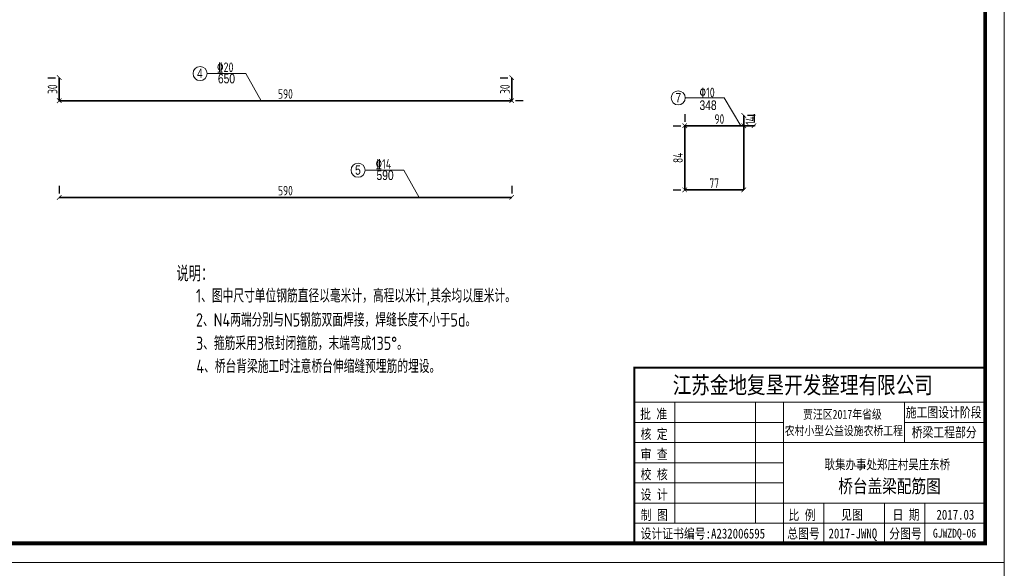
# Model space of a CAD drawing. Header units: inches. Extents: x 112594 to 193184, y 44995 to 116598.
# Tile 134 of 153: x 188495 to 191063, y 94322 to 95752. Entities that reach past the tile are written whole.
import ezdxf

# ---------------------------------------------------------------- set-up
doc = ezdxf.new("R2010")
doc.units = ezdxf.units.IN
doc.header["$MEASUREMENT"] = 0
doc.layers.get('0').update_dxf_attribs({"lineweight": 15})
for name, color, linetype, lineweight in [('0指引线', 4, 'Continuous', 18), ('0文字', 6, 'Continuous', 18), ('0钢筋', 3, 'Continuous', 35), ('BM1', 7, 'Continuous', 15)]:
    doc.layers.add(name, color=color, linetype=linetype, lineweight=lineweight)
for name, color, linetype in [('1', 7, 'Continuous'), ('TK', 7, 'Continuous'), ('配筋2', 2, 'Continuous')]:
    doc.layers.add(name, color=color, linetype=linetype)
doc.styles.add('hz-e', font='hztxt_e.shx', dxfattribs={"width": 0.75, "bigfont": 'hztxt.shx'})
doc.styles.add('HZTXT', font='tssdeng.shx', dxfattribs={"width": 0.75, "bigfont": 'hztxt.shx'})
doc.styles.add('TSSD_Dimension', font='Tssdeng.shx', dxfattribs={"width": 0.7, "bigfont": 'hztxt.shx'})
doc.styles.add('图框', font='SIMFANG.TTF', dxfattribs={"width": 0.8, "height": 4})
doc.dimstyles.new('3', dxfattribs={"dimtxt": 25, "dimasz": 12, "dimexe": 10, "dimexo": 30, "dimgap": 5, "dimtad": 1, "dimdec": 0, "dimzin": 0, "dimdsep": 46, "dimtxsty": 'HZTXT', "dimblk": 'ARCHTICK', "dimcen": 0, "dimclrt": 7, "dimazin": 2, "dimtfac": 1, "dimtdec": 0, "dimtix": 1, "dimtmove": 2, "dimatfit": 3, "dimfxl": 250, "dimtolj": 1, "dimtzin": 0, "dimarcsym": 0})

# ---------------------------------------------------------------- blocks, each defined once
blk = doc.blocks.new('_ArchTick')
at = {"color": 0, "linetype": 'ByBlock', "const_width": 0.15}
blk.add_lwpolyline([(-0.5, -0.5), (0.5, 0.5)], dxfattribs=at)
blk = doc.blocks.new('*D2025')
at = {"color": 0, "lineweight": -2}
for p, q in [((190382.9, 95502.6), (190382.9, 95475.6)), ((190412.9, 95502.6), (190392.9, 95502.6)), ((190412.9, 95475.6), (190392.9, 95475.6))]:
    blk.add_line(p, q, dxfattribs=at)
at = {"color": 0, "lineweight": -2, "xscale": 12, "yscale": 12, "zscale": 12}
for p, rotation in [((190382.9, 95502.6), 90), ((190382.9, 95475.6), 270)]:
    blk.add_blockref('_ArchTick', p, dxfattribs=dict(at, rotation=rotation))
at = {"color": 7, "insert": (190400.4, 95489.1), "char_height": 25, "attachment_point": 5, "rotation": 90, "style": 'HZTXT'}
blk.add_mtext('\\A1;14', dxfattribs=at)
blk = doc.blocks.new('*D2026')
at = {"color": 0, "lineweight": -2}
for p, q in [((190229.1, 95338.4), (190229.1, 95318.4)), ((190382.9, 95338.4), (190382.9, 95318.4)), ((190229.1, 95308.4), (190382.9, 95308.4))]:
    blk.add_line(p, q, dxfattribs=at)
at = {"color": 0, "lineweight": -2, "xscale": 12, "yscale": 12, "zscale": 12, "rotation": 180}
blk.add_blockref('_ArchTick', (190229.1, 95308.4), dxfattribs=at)
at = {"color": 0, "lineweight": -2, "xscale": 12, "yscale": 12, "zscale": 12}
blk.add_blockref('_ArchTick', (190382.9, 95308.4), dxfattribs=at)
at = {"color": 7, "insert": (190306, 95325.9), "char_height": 25, "attachment_point": 5, "style": 'HZTXT'}
blk.add_mtext('\\A1;77', dxfattribs=at)
blk = doc.blocks.new('*D2027')
at = {"color": 0, "lineweight": -2}
for p, q in [((190229.1, 95505.6), (190229.1, 95485.6)), ((190409.9, 95505.6), (190409.9, 95485.6)), ((190229.1, 95475.6), (190409.9, 95475.6))]:
    blk.add_line(p, q, dxfattribs=at)
at = {"color": 0, "lineweight": -2, "xscale": 12, "yscale": 12, "zscale": 12, "rotation": 180}
blk.add_blockref('_ArchTick', (190229.1, 95475.6), dxfattribs=at)
at = {"color": 0, "lineweight": -2, "xscale": 12, "yscale": 12, "zscale": 12}
blk.add_blockref('_ArchTick', (190409.9, 95475.6), dxfattribs=at)
at = {"color": 7, "insert": (190319.5, 95493.1), "char_height": 25, "attachment_point": 5, "style": 'HZTXT'}
blk.add_mtext('\\A1;90', dxfattribs=at)
blk = doc.blocks.new('*D2028')
at = {"color": 0, "lineweight": -2}
for p, q in [((190199.1, 95475.6), (190219.1, 95475.6)), ((190229.1, 95475.6), (190229.1, 95308.4)), ((190199.1, 95308.4), (190219.1, 95308.4))]:
    blk.add_line(p, q, dxfattribs=at)
at = {"color": 0, "lineweight": -2, "xscale": 12, "yscale": 12, "zscale": 12}
for p, rotation in [((190229.1, 95475.6), 90), ((190229.1, 95308.4), 270)]:
    blk.add_blockref('_ArchTick', p, dxfattribs=dict(at, rotation=rotation))
at = {"color": 7, "insert": (190211.6, 95392), "char_height": 25, "attachment_point": 5, "rotation": 90, "style": 'HZTXT'}
blk.add_mtext('\\A1;84', dxfattribs=at)
blk = doc.blocks.new('*D1999')
at = {"color": 0, "lineweight": -2}
for p, q in [((188567.8, 95601), (188587.8, 95601)), ((188597.8, 95541), (188597.8, 95601)), ((188627.8, 95541), (188607.8, 95541))]:
    blk.add_line(p, q, dxfattribs=at)
at = {"color": 0, "lineweight": -2, "xscale": 12, "yscale": 12, "zscale": 12}
for p, rotation in [((188597.8, 95601), 90), ((188597.8, 95541), 270)]:
    blk.add_blockref('_ArchTick', p, dxfattribs=dict(at, rotation=rotation))
at = {"color": 7, "insert": (188580.3, 95571), "char_height": 25, "attachment_point": 5, "rotation": 90, "style": 'HZTXT'}
blk.add_mtext('\\A1;30', dxfattribs=at)
blk = doc.blocks.new('*D2000')
at = {"color": 0, "lineweight": -2}
for p, q in [((188597.8, 95571), (188597.8, 95551)), ((189777.8, 95571), (189777.8, 95551)), ((188597.8, 95541), (189777.8, 95541))]:
    blk.add_line(p, q, dxfattribs=at)
at = {"color": 0, "lineweight": -2, "xscale": 12, "yscale": 12, "zscale": 12, "rotation": 180}
blk.add_blockref('_ArchTick', (188597.8, 95541), dxfattribs=at)
at = {"color": 0, "lineweight": -2, "xscale": 12, "yscale": 12, "zscale": 12}
blk.add_blockref('_ArchTick', (189777.8, 95541), dxfattribs=at)
at = {"color": 7, "insert": (189187.8, 95558.5), "char_height": 25, "attachment_point": 5, "style": 'HZTXT'}
blk.add_mtext('\\A1;590', dxfattribs=at)
blk = doc.blocks.new('*D2001')
at = {"color": 0, "lineweight": -2}
for p, q in [((189747.8, 95601), (189767.8, 95601)), ((189777.8, 95541), (189777.8, 95601)), ((189807.8, 95541), (189787.8, 95541))]:
    blk.add_line(p, q, dxfattribs=at)
at = {"color": 0, "lineweight": -2, "xscale": 12, "yscale": 12, "zscale": 12}
for p, rotation in [((189777.8, 95601), 90), ((189777.8, 95541), 270)]:
    blk.add_blockref('_ArchTick', p, dxfattribs=dict(at, rotation=rotation))
at = {"color": 7, "insert": (189760.3, 95571), "char_height": 25, "attachment_point": 5, "rotation": 90, "style": 'HZTXT'}
blk.add_mtext('\\A1;30', dxfattribs=at)
blk = doc.blocks.new('*D2002')
at = {"color": 0, "lineweight": -2}
for p, q in [((188597.8, 95318.9), (188597.8, 95298.9)), ((189777.8, 95318.9), (189777.8, 95298.9)), ((188597.8, 95288.9), (189777.8, 95288.9))]:
    blk.add_line(p, q, dxfattribs=at)
at = {"color": 0, "lineweight": -2, "xscale": 12, "yscale": 12, "zscale": 12, "rotation": 180}
blk.add_blockref('_ArchTick', (188597.8, 95288.9), dxfattribs=at)
at = {"color": 0, "lineweight": -2, "xscale": 12, "yscale": 12, "zscale": 12}
blk.add_blockref('_ArchTick', (189777.8, 95288.9), dxfattribs=at)
at = {"color": 7, "insert": (189187.8, 95306.4), "char_height": 25, "attachment_point": 5, "style": 'HZTXT'}
blk.add_mtext('\\A1;590', dxfattribs=at)

msp = doc.modelspace()

# ---------------------------------------------------------------- linework, layer by layer
at = {"layer": '0指引线'}
for p, q in [((188983.52921, 95611.76226), (189084.15378, 95611.76226)), ((189084.15378, 95611.76226), (189124.59654, 95540.96323)), ((190332.18583, 95548.36233), (190230.51584, 95548.36233)), ((190332.18583, 95548.36233), (190375.54763, 95475.63612)), ((189395.62135, 95359.70593), (189496.24592, 95359.70593)), ((189496.24592, 95359.70593), (189536.68867, 95288.9069))]:
    msp.add_line(p, q, dxfattribs=at)
for centre in [(188965.10399, 95611.76226), (190212.09062, 95548.36233), (189377.19613, 95359.70593)]:
    msp.add_circle(centre, 18.42522, dxfattribs=at)
at = {"layer": '0钢筋'}
for p, q in [((188597.79383, 95540.96323), (188597.79383, 95600.96323)), ((189777.79383, 95540.96323), (189777.79383, 95600.96323)), ((188597.79383, 95540.96323), (189777.79383, 95540.96323)), ((190382.91694, 95502.63612), (190382.91694, 95475.63612)), ((190229.0642, 95475.63612), (190382.91694, 95475.63612)), ((190229.0642, 95308.44141), (190229.0642, 95475.63612)), ((190382.91694, 95308.44141), (190382.91694, 95475.63612)), ((190382.91694, 95475.63612), (190409.91694, 95475.63612)), ((190382.91694, 95308.44141), (190229.0642, 95308.44141)), ((188597.79383, 95288.9069), (189777.79383, 95288.9069))]:
    msp.add_line(p, q, dxfattribs=at)
at = {"layer": 'BM1', "linetype": 'Continuous'}
for p, q in [((191062.59813, 97337.0529), (191062.59813, 94336.74984)), ((191062.59813, 94336.74984), (186819.76981, 94336.74984)), ((191062.59813, 94336.74984), (191062.59813, 91336.44678))]:
    msp.add_line(p, q, dxfattribs=at)
at = {"layer": 'BM1', "color": 0, "linetype": 'Continuous'}
for p, q in [((191062.59813, 97306.74681), (191062.59813, 94336.74984)), ((191062.59813, 97306.74681), (191062.59813, 94336.74984)), ((191062.59813, 97306.74681), (191062.59813, 94336.74984)), ((191062.59813, 97306.74681), (191062.59813, 94336.74984)), ((191062.59813, 97306.74681), (191062.59813, 94336.74984)), ((190097.95863, 94844.81798), (191012.60324, 94844.81798)), ((190097.95863, 94844.81798), (190097.95863, 94386.74474)), ((190097.95863, 94386.74474), (190097.95863, 94844.81798)), ((190097.95863, 94754.70521), (191012.60324, 94754.70521)), ((190203.0902, 94439.31052), (190203.0902, 94754.70521)), ((190413.35332, 94754.70521), (190413.35332, 94439.31052)), ((190486.94542, 94754.70521), (190486.94542, 94386.74474)), ((190802.34011, 94649.57365), (190802.34011, 94754.70521)), ((190097.95863, 94702.13943), (190486.94542, 94702.13943)), ((190802.34011, 94702.13943), (191012.60324, 94702.13943)), ((190097.95863, 94649.57365), (191012.60324, 94649.57365)), ((190097.95863, 94597.00787), (190486.94542, 94597.00787)), ((190097.95863, 94544.44209), (190486.94542, 94544.44209)), ((190097.95863, 94491.8763), (191012.60324, 94491.8763)), ((190592.07698, 94491.8763), (190592.07698, 94386.74474)), ((190749.77433, 94491.8763), (190749.77433, 94386.74474)), ((190854.90589, 94491.8763), (190854.90589, 94439.31052)), ((190854.90589, 94386.74474), (190854.90589, 94491.8763)), ((190097.95863, 94439.31052), (191012.60324, 94439.31052))]:
    msp.add_line(p, q, dxfattribs=at)
at = {"layer": 'BM1', "color": 0, "linetype": 'Continuous', "const_width": 9.99898}
msp.add_lwpolyline([(186987.61391, 94386.74474), (186987.61391, 97256.75191), (191012.60324, 97256.75191), (191012.60324, 94386.74474)], close=True, dxfattribs=at)
at = {"layer": 'BM1', "color": 0, "linetype": 'Continuous', "const_width": 5.25658}
msp.add_lwpolyline([(191012.60324, 94844.81798), (190097.95863, 94844.81798), (190097.95863, 94386.74474)], dxfattribs=at)

# ---------------------------------------------------------------- texts
at = {"style": 'HZTXT', "width": 0.8}
for s, height, p in [('说明：', 40, (188903.55039, 95069.67757)), ('1、图中尺寸单位钢筋直径以毫米计，高程以米计,其余均以厘米计。', 35, (188954.42549, 95014.66915)), ('2、N4两端分别与N5钢筋双面焊接，焊缝长度不小于5d。', 35, (188954.42549, 94951.88457)), ('3、箍筋采用3根封闭箍筋，末端弯成135%%D。', 35, (188954.42549, 94890.79258)), ('4、桥台背梁施工时注意桥台伸缩缝预埋筋的埋设。', 35, (188955.49649, 94830.67949))]:
    msp.add_text(s, height=height, dxfattribs=at).set_placement(p)
at = {"layer": '0文字', "color": 2, "style": 'hz-e', "width": 0.8}
for s, p in [('4', (188957.2013, 95599.88794)), ('650', (189011.68489, 95586.15534)), ('7', (190205.06779, 95536.33461)), ('348', (190267.6415, 95516.74076)), ('5', (189369.29343, 95347.83161)), ('590', (189425.3117, 95334.09901))]:
    msp.add_text(s, height=25, dxfattribs=at).set_placement(p)
at = {"layer": '1', "color": 7, "linetype": 'Continuous', "style": '图框', "width": 0.8}
for s, height, p in [('江苏金地复垦开发整理有限公司 ', 44.4121037, (190197.76621, 94777.305)), ('批 准', 25.907061, (190112.67809, 94711.03786)), ('贾汪区2017年省级', 23.551873, (190537.65843, 94711.3722)), ('核 定', 25.907061, (190114.00093, 94658.74399)), ('农村小型公益设施农桥工程', 23.5518732, (190489.93589, 94668.76435)), ('审 查', 25.907061, (190114.00093, 94606.17821)), ('校 核', 25.907061, (190114.00093, 94553.61243)), ('设 计', 25.907061, (190114.00093, 94501.04665)), ('制 图', 25.907061, (190114.3419, 94447.75329)), ('比 例', 25.907061, (190499.76223, 94447.4754)), ('见图', 25.907061, (190637.0829, 94448.39759)), ('日 期', 25.907061, (190771.07338, 94448.39759)), ('2017.03', 25.907061, (190885.6647, 94448.39759)), ('设计证书编号:A232006595 ', 25.9070605, (190114.01754, 94399.27452)), ('总图号', 25.907061, (190496.35768, 94399.42793)), ('2017-JWNQ', 25.907061, (190604.1059, 94399.42793)), ('分图号', 25.907061, (190762.36398, 94399.42793))]:
    msp.add_text(s, height=height, dxfattribs=at).set_placement(p)
at = {"layer": '1', "color": 7, "linetype": 'Continuous', "char_height": 25.907061, "width": 215.1817481, "attachment_point": 5, "style": '图框'}
for s, insert in [('施工图设计阶段', (190904.34317, 94726.88864)), ('桥梁工程部分', (190905.86207, 94674.80015))]:
    msp.add_mtext(s, dxfattribs=dict(at, insert=insert))
at = {"layer": 'BM1', "color": 0, "linetype": 'Continuous', "style": '图框', "width": 0.8}
msp.add_text('GJWZDQ-06', height=23, dxfattribs=at).set_placement((190876.46966, 94401.64943))
at = {"layer": 'TK', "lineweight": 0, "style": '图框', "width": 0.8}
for s, height, p in [('耿集办事处郑庄村吴庄东桥', 24.9938437, (190593.92552, 94580.01976)), ('桥台盖梁配筋图', 34.991381, (190629.57977, 94518.3642))]:
    msp.add_text(s, height=height, dxfattribs=at).set_placement(p)
at = {"layer": '配筋2', "color": 2, "style": 'TSSD_Dimension', "width": 0.8}
for s, p in [('%%13220', (189009.10122, 95615.64998)), ('%%13010', (190267.65512, 95549.88734)), ('%%13214', (189422.72803, 95363.59365))]:
    msp.add_text(s, height=25, rotation=0.00001699, dxfattribs=at).set_placement(p)

# ---------------------------------------------------------------- dimensions: what is measured, and where the dimension line sits
for base, p1, p2, picture, middle in [((188597.79383, 95600.96323), (188597.79383, 95540.96323), (188597.79383, 95600.96323), '*D1999', (188580.29383, 95570.96323)), ((189777.79383, 95600.96323), (189777.79383, 95540.96323), (189777.79383, 95600.96323), '*D2001', (189760.29383, 95570.96323))]:
    dim = msp.add_linear_dim(base=base, p1=p1, p2=p2, angle=270, dimstyle='3', override={"dimlfac": 0.5})
    dim.commit()
    dim.dimension.update_dxf_attribs({"geometry": picture, "text_midpoint": middle})
for base, p1, p2, picture, middle in [((189777.79383, 95540.96323), (188597.79383, 95540.96323), (189777.79383, 95540.96323), '*D2000', (189187.79383, 95558.46323)), ((189777.79383, 95288.9069), (188597.79383, 95288.9069), (189777.79383, 95288.9069), '*D2002', (189187.79383, 95306.4069))]:
    dim = msp.add_linear_dim(base=base, p1=p1, p2=p2, dimstyle='3', override={"dimlfac": 0.5})
    dim.commit()
    dim.dimension.update_dxf_attribs({"geometry": picture, "text_midpoint": middle})
for p1, p2, picture, middle in [((190229.0642, 95475.63612), (190409.91694, 95475.63612), '*D2027', (190319.49057, 95493.13612)), ((190229.0642, 95475.63612), (190229.0642, 95308.44141), '*D2028', (190211.5642, 95392.03876)), ((190229.0642, 95308.44141), (190382.91694, 95308.44141), '*D2026', (190305.99057, 95325.94141))]:
    dim = msp.add_aligned_dim(p1=p1, p2=p2, distance=0, dimstyle='3', override={"dimlfac": 0.5})
    dim.commit()
    dim.dimension.update_dxf_attribs({"geometry": picture, "text_midpoint": middle})
dim = msp.add_linear_dim(base=(190382.9169432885, 95475.6361209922), p1=(190382.9169432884, 95502.6361209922), p2=(190382.9169432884, 95475.6361209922), angle=270, dimstyle='3', override={"dimlfac": 0.5})
dim.commit()
dim.dimension.update_dxf_attribs({"geometry": '*D2025', "text_midpoint": (190400.437880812, 95489.1361209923), "dimtype": 161})

doc.saveas('drawing.dxf')
